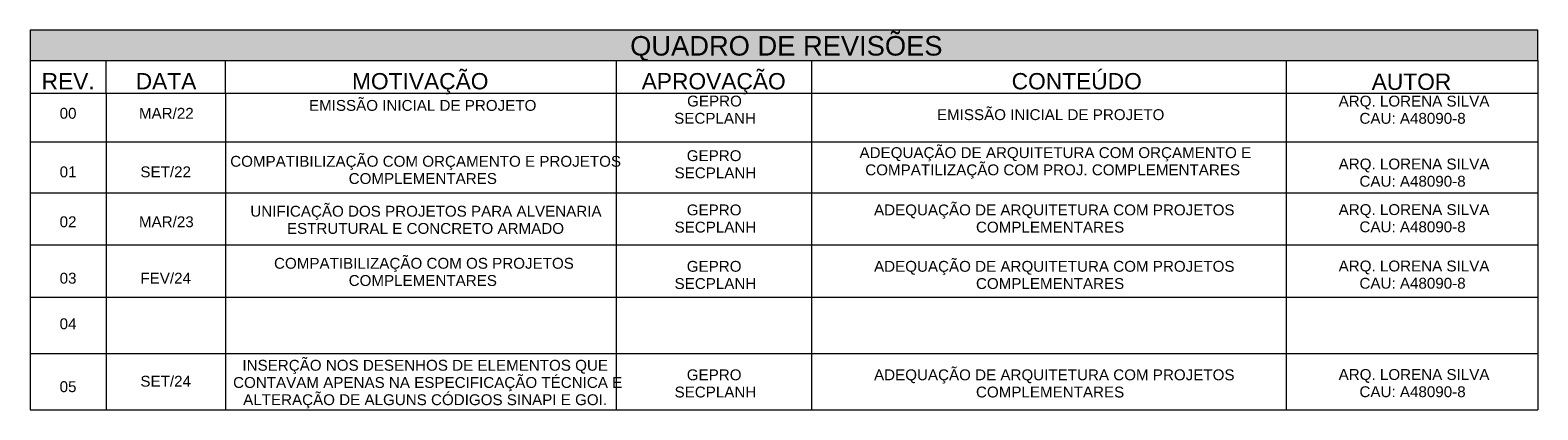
# Model space of a CAD drawing. Header units: millimetres. Extents: x -13994 to 14014, y -18238 to 7441.
# Tile 190 of 190: x 7067 to 14014, y 5691 to 7441. Entities that reach past the tile are written whole.
import ezdxf

# ---------------------------------------------------------------- set-up
doc = ezdxf.new("R2010")
doc.units = ezdxf.units.MM
doc.layers.add('A-DETL', color=7, linetype='Continuous', lineweight=5, true_color=0x00a600)
doc.layers.add('A-DETL-GENF', color=7, linetype='Continuous', lineweight=5)
doc.layers.add('G-ANNO-TEXT', color=7, linetype='Continuous', lineweight=9)
doc.styles.add('Arial_1', font='arial.ttf', dxfattribs={"height": 90})
doc.styles.add('Arial_2', font='arial.ttf', dxfattribs={"height": 50})
doc.styles.add('Arial_3', font='arial.ttf', dxfattribs={"height": 75})

msp = doc.modelspace()

# ---------------------------------------------------------------- hatches: boundary and pattern name
at = {"layer": 'A-DETL-GENF', "true_color": 0xb6b6b6}
msp.add_hatch(color=253, dxfattribs=at).paths.add_polyline_path([(14013.5, 7301.5), (14013.5, 7441.5), (7067.4, 7441.5), (7067.4, 7301.5)])

# ---------------------------------------------------------------- linework, layer by layer
at = {"layer": 'A-DETL', "color": 7}
for p, q in [((14013.5, 7441.5), (7067.4, 7441.5)), ((7067.4, 7441.5), (7067.4, 7301.5)), ((14013.5, 7301.5), (14013.5, 7441.5)), ((7067.4, 7301.5), (14013.5, 7301.5)), ((7067.4, 7301.5), (7067.4, 7151.5)), ((7067.4, 7301.5), (14013.5, 7301.5)), ((7417.4, 7151.5), (7417.4, 7301.5)), ((7967.4, 7151.5), (7967.4, 7301.5)), ((9767.4, 7301.5), (9767.4, 7151.5)), ((10667.4, 7301.5), (10667.4, 7151.5)), ((12853.5, 7301.5), (12853.5, 7151.5)), ((14013.5, 7301.5), (14013.5, 7151.5)), ((7067.4, 7151.5), (14013.5, 7151.5)), ((7067.4, 7151.5), (7067.4, 5691.5)), ((7417.4, 7151.5), (7417.4, 5691.5)), ((7967.4, 7151.5), (7967.4, 5691.5)), ((9767.4, 7151.5), (9767.4, 5691.5)), ((10667.4, 7151.5), (10667.4, 5691.5)), ((12853.5, 7151.5), (12853.5, 5691.5)), ((14013.5, 7151.5), (14013.5, 5691.5)), ((7067.4, 6926.5), (14013.5, 6926.5)), ((7067.4, 6691.5), (14013.5, 6691.5)), ((7067.4, 6451.5), (14013.5, 6451.5)), ((7067.4, 6211.5), (14013.5, 6211.5)), ((7067.4, 5951.5), (14013.5, 5951.5)), ((7067.4, 5951.5), (14013.5, 5951.5)), ((7067.4, 5691.5), (14013.5, 5691.5)), ((7067.4, 5691.5), (14013.5, 5691.5))]:
    msp.add_line(p, q, dxfattribs=at)

# ---------------------------------------------------------------- texts
at = {"layer": 'G-ANNO-TEXT', "attachment_point": 1}
for s, insert, char_height, width, style in [('QUADRO DE REVISÕES', (9831.7, 7414.2), 90, 1707.594, 'Arial_1'), ('REV.', (7120.1, 7243.7), 75, 296.624, 'Arial_3'), ('DATA', (7553.6, 7243.7), 75, 336.709, 'Arial_3'), ('MOTIVAÇÃO', (8550.2, 7243.7), 75, 765.612, 'Arial_3'), ('APROVAÇÃO', (9884.7, 7243.7), 75, 805.696, 'Arial_3'), ('CONTEÚDO', (11589.3, 7243.7), 75, 729.536, 'Arial_3'), ('AUTOR', (13248, 7241.2), 75, 444.937, 'Arial_3'), ('MAR/22', (7568.6, 7083.3), 50, 300.633, 'Arial_2'), ('EMISSÃO INICIAL DE PROJETO', (8351.8, 7119.6), 50, 1246.624, 'Arial_2'), ('GEPRO', (10094.1, 7139.6), 50, 300.633, 'Arial_2'), ('EMISSÃO INICIAL DE PROJETO', (11245, 7076.9), 50, 1246.624, 'Arial_2'), ('ARQ. LORENA SILVA', (13095.8, 7139.4), 50, 817.721, 'Arial_2'), ('00', (7203.2, 7083.3), 50, 96.203, 'Arial_2'), ('SECPLANH', (10034.5, 7060.3), 50, 440.928, 'Arial_2'), ('CAU: A48090-8', (13191.7, 7060), 50, 585.232, 'Arial_2'), ('GEPRO', (10092.5, 6887.9), 50, 300.633, 'Arial_2'), ('ADEQUAÇÃO DE ARQUITETURA COM ORÇAMENTO E ', (10888.4, 6901.9), 50, 2132.489, 'Arial_2'), ('01', (7203.2, 6813.3), 50, 96.203, 'Arial_2'), ('SET/22', (7575.3, 6813.3), 50, 280.591, 'Arial_2'), ('COMPATIBILIZAÇÃO COM ORÇAMENTO E PROJETOS ', (7989.1, 6861.9), 50, 2136.497, 'Arial_2'), ('SECPLANH', (10036.3, 6808.6), 50, 440.928, 'Arial_2'), ('COMPATILIZAÇÃO COM PROJ. COMPLEMENTARES', (10914.8, 6822.6), 50, 2044.303, 'Arial_2'), ('ARQ. LORENA SILVA', (13095.8, 6849.4), 50, 817.721, 'Arial_2'), ('COMPLEMENTARES', (8534.8, 6782.6), 50, 805.696, 'Arial_2'), ('CAU: A48090-8', (13191.7, 6770), 50, 585.232, 'Arial_2'), ('UNIFICAÇÃO DOS PROJETOS PARA ALVENARIA ', (8081.7, 6631.9), 50, 1924.05, 'Arial_2'), ('GEPRO', (10092.5, 6637.9), 50, 300.633, 'Arial_2'), ('ADEQUAÇÃO DE ARQUITETURA COM PROJETOS ', (10955.3, 6637.9), 50, 1972.151, 'Arial_2'), ('ARQ. LORENA SILVA', (13095.8, 6639.4), 50, 817.721, 'Arial_2'), ('02', (7203.2, 6583.3), 50, 96.203, 'Arial_2'), ('MAR/23', (7568.6, 6583.3), 50, 300.633, 'Arial_2'), ('ESTRUTURAL E CONCRETO ARMADO', (8250.4, 6552.6), 50, 1495.147, 'Arial_2'), ('SECPLANH', (10036.3, 6558.6), 50, 440.928, 'Arial_2'), ('COMPLEMENTARES', (11424.9, 6558.6), 50, 805.696, 'Arial_2'), ('CAU: A48090-8', (13191.7, 6560), 50, 585.232, 'Arial_2'), ('COMPATIBILIZAÇÃO COM OS PROJETOS ', (8190.9, 6391.9), 50, 1663.502, 'Arial_2'), ('ADEQUAÇÃO DE ARQUITETURA COM PROJETOS ', (10955.3, 6377.9), 50, 1972.151, 'Arial_2'), ('03', (7203.2, 6323.3), 50, 96.203, 'Arial_2'), ('FEV/24', (7575.3, 6323.3), 50, 280.591, 'Arial_2'), ('GEPRO', (10092.5, 6377.9), 50, 300.633, 'Arial_2'), ('ARQ. LORENA SILVA', (13095.8, 6379.4), 50, 817.721, 'Arial_2'), ('COMPLEMENTARES', (8534.8, 6312.6), 50, 805.696, 'Arial_2'), ('SECPLANH', (10036.3, 6298.6), 50, 440.928, 'Arial_2'), ('COMPLEMENTARES', (11424.9, 6298.6), 50, 805.696, 'Arial_2'), ('CAU: A48090-8', (13191.7, 6300), 50, 585.232, 'Arial_2'), ('04', (7203.2, 6113.3), 50, 96.203, 'Arial_2'), ('INSERÇÃO NOS DESENHOS DE ELEMENTOS QUE ', (8045.3, 5921.9), 50, 2012.236, 'Arial_2'), ('SET/24', (7575.3, 5848.3), 50, 280.591, 'Arial_2'), ('CONTAVAM APENAS NA ESPECIFICAÇÃO TÉCNICA E ', (8002.3, 5842.6), 50, 2120.463, 'Arial_2'), ('GEPRO', (10092.5, 5877.9), 50, 300.633, 'Arial_2'), ('ADEQUAÇÃO DE ARQUITETURA COM PROJETOS ', (10955.3, 5877.9), 50, 1972.151, 'Arial_2'), ('ARQ. LORENA SILVA', (13095.8, 5879.4), 50, 817.721, 'Arial_2'), ('05', (7203.2, 5823.3), 50, 96.203, 'Arial_2'), ('ALTERAÇÃO DE ALGUNS CÓDIGOS SINAPI E GOI.', (8048.7, 5763.2), 50, 1980.168, 'Arial_2'), ('SECPLANH', (10036.3, 5798.6), 50, 440.928, 'Arial_2'), ('COMPLEMENTARES', (11424.9, 5798.6), 50, 805.696, 'Arial_2'), ('CAU: A48090-8', (13191.7, 5800), 50, 585.232, 'Arial_2')]:
    msp.add_mtext(s, dxfattribs=dict(at, insert=insert, char_height=char_height, width=width, style=style))

doc.saveas('drawing.dxf')
